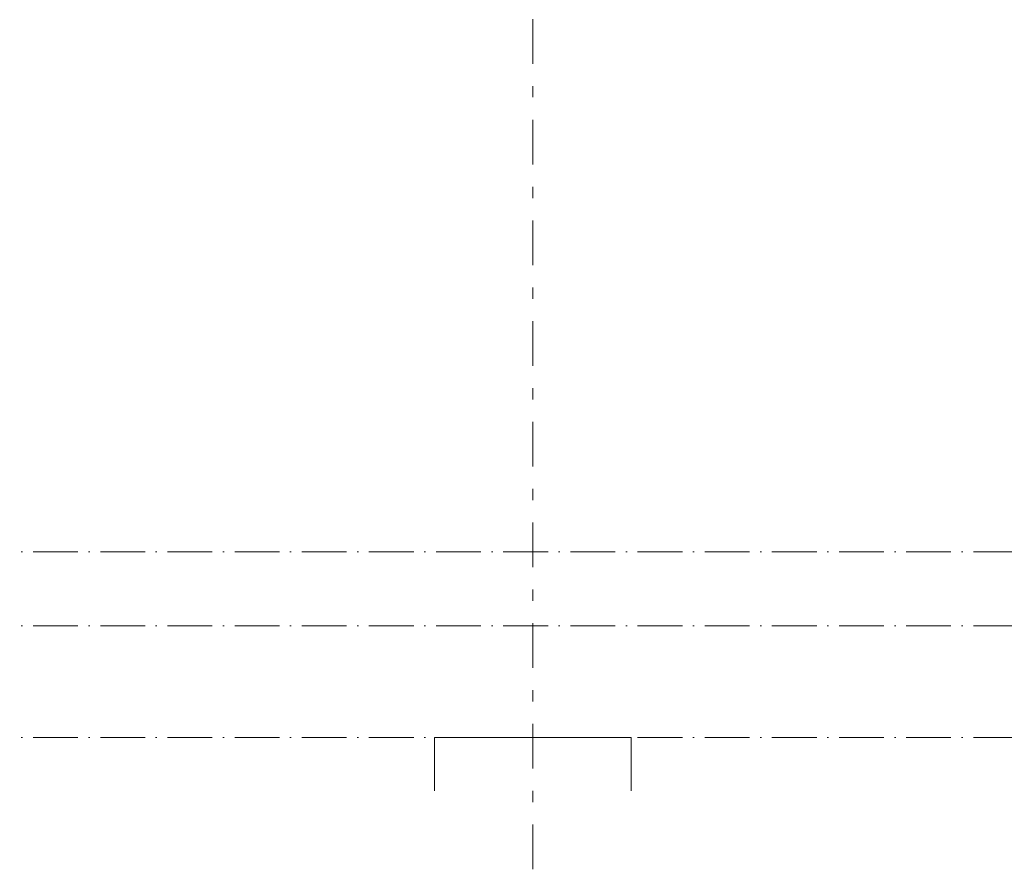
# Model space of a CAD drawing. Header units: millimetres. Extents: x 4307 to 42792, y 1610 to 10025.
# Tile 104 of 256: x 16823 to 19024, y 2061 to 3959. Entities that reach past the tile are written whole.
import ezdxf

# ---------------------------------------------------------------- set-up
doc = ezdxf.new("R2010")
doc.units = ezdxf.units.MM
doc.linetypes.add('Čerchovaná', pattern=[150, 100, -25, 0, -25])
doc.linetypes.add('Čára osnovy', pattern=[225, 100, -50, 25, -50])
for name, color, linetype, lineweight in [('A-FLOR-LEVL', 51, 'Continuous', 5), ('S-COLS', 52, 'Continuous', 9), ('S-GRID', 1, 'Continuous', 5)]:
    doc.layers.add(name, color=color, linetype=linetype, lineweight=lineweight)

msp = doc.modelspace()

# ---------------------------------------------------------------- linework, layer by layer
at = {"layer": 'A-FLOR-LEVL', "linetype": 'Čerchovaná'}
for p, q in [((4395.1, 2770), (25778.9, 2770)), ((4395.1, 2605), (25778.9, 2605)), ((4395.1, 2355), (25778.9, 2355))]:
    msp.add_line(p, q, dxfattribs=at)
at = {"layer": 'S-COLS', "color": 9}
for p, q in [((17750, 2355), (17750, 2236.1)), ((17750, 2355), (17750, 2236.1)), ((17750, 2355), (18190, 2355)), ((18190, 2355), (17750, 2355)), ((18190, 2355), (18190, 2236.1)), ((18190, 2236.1), (18190, 2355))]:
    msp.add_line(p, q, dxfattribs=at)
at = {"layer": 'S-GRID', "linetype": 'Čára osnovy', "lineweight": 9}
msp.add_line((17970, 2060.6), (17970, 9495.1), dxfattribs=at)

doc.saveas('drawing.dxf')
